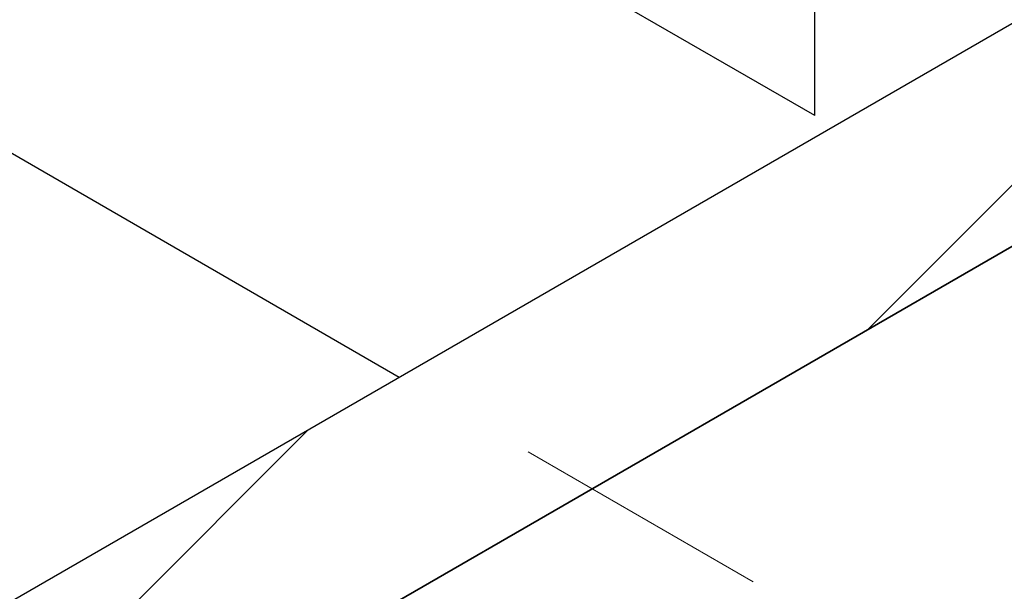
# Model space of a CAD drawing. Header units: inches. Extents: x 3.3 to 19.7, y 2 to 14.1.
# Tile 18 of 42: x 17.129 to 17.508, y 10.107 to 10.327. Entities that reach past the tile are written whole.
import ezdxf

# ---------------------------------------------------------------- set-up
doc = ezdxf.new("R2010")
doc.units = ezdxf.units.IN
doc.header["$MEASUREMENT"] = 0
doc.linetypes.add('DOT2', pattern=[0.025, 0, -0.025])
doc.linetypes.add('HIDDEN', pattern=[0.075, 0.05, -0.025])

msp = doc.modelspace()

# ---------------------------------------------------------------- hatches: boundary and pattern name
at = {"ltscale": 0.5}
h = msp.add_hatch(dxfattribs=at)
h.set_pattern_fill('ANSI31', color=8)
h.paths.add_polyline_path([(17.3498, 10.14672), (17.27555, 10.18958), (16.31588, 9.63557), (16.31588, 9.54985)])
h.paths.add_polyline_path([(17.83245, 10.42535), (17.75821, 10.46821), (17.27555, 10.18958), (17.3498, 10.14672)])
h.paths.add_polyline_path([(16.29009, 9.53497), (16.29009, 9.62069), (15.67942, 9.26816), (15.75367, 9.2253)])
h.paths.add_polyline_path([(15.6794, 9.26817), (15.60516, 9.22531), (16.01349, 8.98959), (16.08773, 9.03244)])
h.paths.add_polyline_path([(15.62374, 9.21458), (15.60516, 9.22531), (15.60515, 9.13959), (16.01349, 8.90386), (16.01349, 8.98958)])
h.paths.add_polyline_path([(16.30898, 11.39055), (16.30898, 11.30483), (17.83245, 10.42535), (17.89509, 10.46151), (17.76576, 10.53617), (17.76401, 10.53949), (17.76366, 10.5439), (17.76492, 10.55005)])
h.paths.add_polyline_path([(16.30898, 11.30483), (16.30897, 11.2191), (17.48225, 10.54178), (17.52095, 10.56412), (17.5247, 10.56397), (17.52869, 10.56207), (17.53256, 10.55864), (17.53584, 10.55409), (17.53814, 10.54897), (17.53918, 10.5439), (17.53883, 10.53949), (17.53714, 10.53628), (17.53502, 10.53505), (17.51447, 10.52318), (17.68395, 10.42534), (17.75821, 10.46821)])
h.paths.add_polyline_path([(15.9269, 11.61112), (15.9269, 11.5254), (16.28998, 11.3158), (16.28996, 11.40153)])
h.paths.add_polyline_path([(15.9269, 11.5254), (15.9269, 11.43967), (16.29, 11.23005), (16.28998, 11.3158)])
h.paths.add_polyline_path([(15.9269, 11.5254), (15.85266, 11.56826), (13.77388, 10.36821), (13.84812, 10.32535)])
h.paths.add_polyline_path([(15.9269, 11.43967), (15.9269, 11.5254), (13.84812, 10.32535), (13.84812, 10.23961)])
h.paths.add_polyline_path([(13.77388, 10.19673), (13.69964, 10.23958), (13.69964, 9.75377), (13.77388, 9.71091)])
h.paths.add_polyline_path([(13.84812, 10.23959), (13.77388, 10.19673), (13.77388, 9.71143), (13.77433, 9.71117), (13.84812, 9.75426)])

# ---------------------------------------------------------------- linework, layer by layer
at = {"color": 7, "linetype": 'Continuous', "lineweight": 25}
for p, q in [((17.27555, 10.18958), (16.30899, 10.74757)), ((17.75821, 10.46821), (16.31588, 9.63557)), ((16.31588, 9.54985), (17.90669, 10.46821)), ((17.83245, 10.42535), (16.31588, 9.54985))]:
    msp.add_line(p, q, dxfattribs=at)
at = {"linetype": 'DOT2', "ltscale": 0.75}
msp.add_line((17.43545, 10.2903), (17.43545, 10.51549), dxfattribs=at)
at = {"color": 7, "linetype": 'HIDDEN', "lineweight": 18}
for p, q in [((16.31588, 9.54984), (17.75821, 10.38248)), ((17.75821, 9.91095), (17.27555, 10.18958))]:
    msp.add_line(p, q, dxfattribs=at)
at = {"linetype": 'DOT2', "ltscale": 0.625}
msp.add_line((17.43545, 10.2903), (17.35321, 10.33778), dxfattribs=at)

doc.saveas('drawing.dxf')
